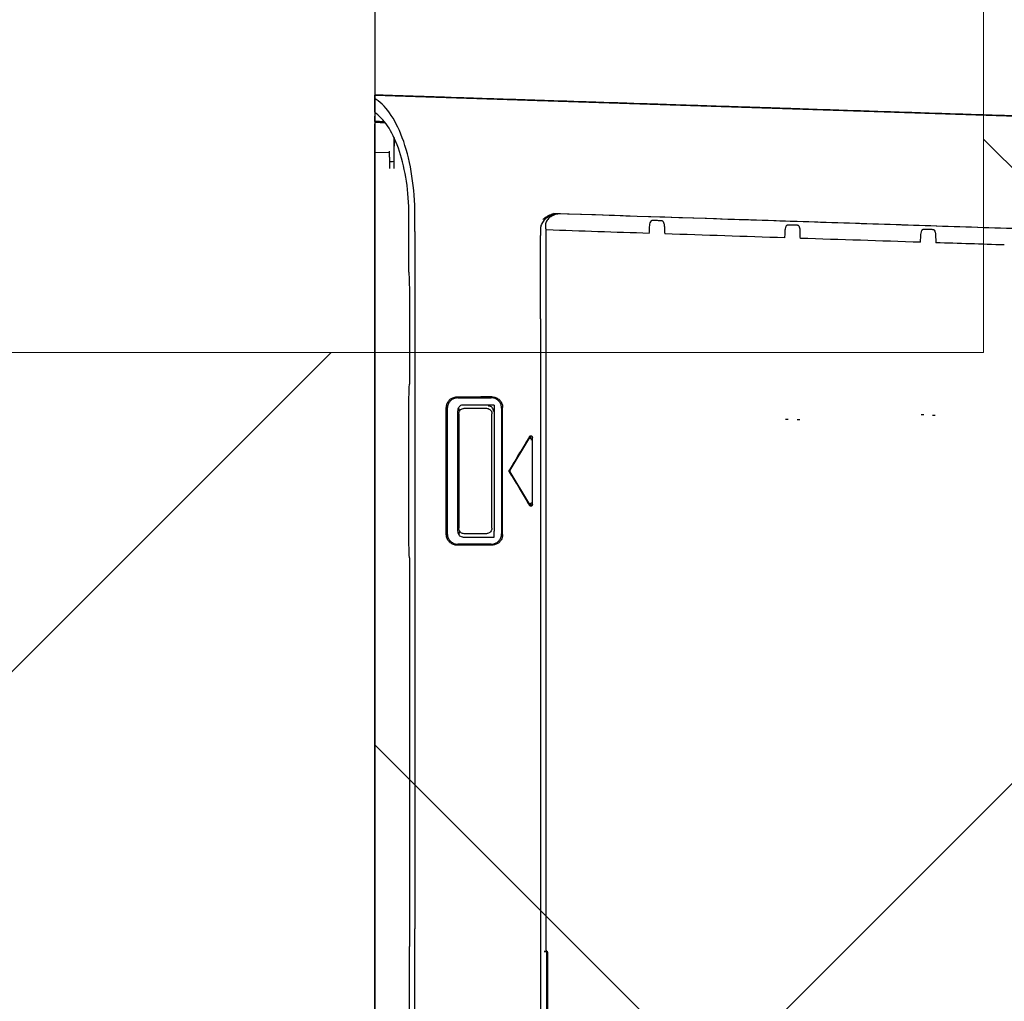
# Model space of a CAD drawing. Header units: millimetres. Extents: x 24385 to 79107, y -56478 to -23676.
# Tile 75 of 256: x 28668 to 28686, y -35212 to -35194. Entities that reach past the tile are written whole.
import ezdxf

# ---------------------------------------------------------------- set-up
doc = ezdxf.new("R2010")
doc.units = ezdxf.units.MM
doc.header["$LTSCALE"] = 2
doc.linetypes.add('DASHED', pattern=[19.05, 12.7, -6.35])
for name, color, linetype, lineweight in [('0_OPIS', 7, 'Continuous', 13), ('3DPLAN_A_TABELKA POMIESZCZEŃ', 7, 'Continuous', 0), ('A_KRESKOWANIE', 9, 'Continuous', 0)]:
    doc.layers.add(name, color=color, linetype=linetype, lineweight=lineweight)
for name, color, linetype in [('3DPLAN_A_KRESKOWANIE 1', 253, 'Continuous'), ('3DPLAN_A_OPIS', 8, 'Continuous'), ('3DPLAN_A_POMIESZCZENIE NUMER', 100, 'Continuous'), ('3DPLAN_K_NOŚNA', 7, 'Continuous'), ('A_POMIESZCZENIE OPIS', 100, 'Continuous'), ('IS_freon_urządzenia', 3, 'DASHED'), ('IS_KLIM_urządzenia', 3, 'Continuous')]:
    doc.layers.add(name, color=color, linetype=linetype)
doc.styles.add('ARIAL', font='arial.ttf')

# ---------------------------------------------------------------- blocks, each defined once
blk = doc.blocks.new('G$C8A3076D4')
at = {"layer": 'IS_KLIM_urządzenia', "linetype": 'Continuous'}
for p, q in [((83.838, 25.983), (103.389, 25.983)), ((103.386, 25.691), (103.389, 25.983)), ((103.389, 25.983), (103.421, 25.983)), ((103.421, 25.983), (103.94, 25.983)), ((104.537, 25.983), (103.85, 5.032)), ((104.206, 25.983), (104.483, 25.983)), ((103.3, 25.691), (103.418, 25.691)), ((103.695, 25.605), (103.303, 25.605)), ((87.551, 25.294), (87.551, 25.294)), ((95.621, 24.495), (95.633, 24.483)), ((98.292, 24.538), (95.784, 24.538)), ((98.442, 24.483), (98.454, 24.495)), ((95.578, 23.661), (95.578, 24.329)), ((95.721, 24.221), (95.721, 23.604)), ((95.839, 24.292), (95.781, 24.31)), ((95.838, 24.328), (98.238, 24.328)), ((98.236, 24.292), (98.295, 24.31)), ((98.354, 23.602), (98.354, 24.221)), ((98.497, 24.328), (98.497, 23.663)), ((95.721, 23.604), (95.838, 23.604)), ((98.249, 23.602), (95.838, 23.604)), ((98.354, 23.602), (98.249, 23.602)), ((95.633, 23.508), (95.621, 23.496)), ((98.294, 23.454), (95.782, 23.454)), ((98.455, 23.496), (98.443, 23.508)), ((96.404, 22.914), (97.023, 23.286)), ((97.024, 23.285), (97.054, 23.285)), ((97.038, 23.293), (97.038, 23.306)), ((97.054, 23.285), (97.672, 22.914)), ((96.382, 22.876), (96.337, 22.864)), ((97.694, 22.877), (97.739, 22.864)), ((100.072, 22.682), (2.637, 22.68)), ((100.072, 22.682), (101.737, 22.682)), ((101.857, 22.682), (101.737, 22.682)), ((77.604, 22.554), (87.446, 22.554)), ((98.072, 17.795), (98.072, 17.739)), ((98.066, 17.562), (98.066, 17.51)), ((98.16, 15.034), (98.16, 15.09)), ((98.154, 14.86), (98.154, 14.809))]:
    blk.add_line(p, q, dxfattribs=at)
for points, knots in [([(102.138, 25.184), (102.677, 25.184), (103.198, 25.266), (104.02, 25.549), (104.309, 25.742), (104.449, 25.954)], [0, 0, 0, 0, 0.5, 0.5, 1, 1, 1, 1]), ([(102.142, 25.303), (102.606, 25.303), (103.053, 25.372), (103.774, 25.61), (104.032, 25.773), (104.168, 25.954)], [0, 0, 0, 0, 0.5, 0.5, 1, 1, 1, 1]), ([(104.01, 25.983), (104.01, 25.983), (104.013, 25.983), (104.021, 25.983), (104.028, 25.983), (104.043, 25.983), (104.053, 25.983), (104.074, 25.983), (104.085, 25.983), (104.104, 25.983), (104.111, 25.983), (104.118, 25.983)], [0, 0, 0, 0, 0.219023, 0.219023, 0.438058, 0.438058, 0.656944, 0.656944, 0.87576, 0.87576, 1, 1, 1, 1]), ([(104.168, 25.954), (104.179, 25.969), (104.19, 25.979), (104.202, 25.982), (104.204, 25.983), (104.206, 25.983)], [0, 0, 0, 0, 0.821812, 0.821812, 1, 1, 1, 1]), ([(104.483, 25.983), (104.475, 25.983), (104.466, 25.976), (104.454, 25.961), (104.452, 25.958), (104.449, 25.954)], [0, 0, 0, 0, 0.816733, 0.816733, 1, 1, 1, 1]), ([(104.534, 25.906), (104.535, 25.925), (104.535, 25.941), (104.536, 25.966), (104.537, 25.974), (104.537, 25.981), (104.537, 25.983), (104.537, 25.983)], [0, 0, 0, 0, 0.392229, 0.392229, 0.784249, 0.784249, 1, 1, 1, 1]), ([(104.499, 24.839), (104.5, 24.875), (104.502, 24.911), (104.508, 25.09), (104.512, 25.234), (104.521, 25.488), (104.524, 25.6), (104.529, 25.747), (104.53, 25.783), (104.532, 25.848), (104.533, 25.877), (104.534, 25.906)], [0, 0, 0, 0, 0.100899, 0.100899, 0.504493, 0.504493, 0.816985, 0.816985, 0.917884, 0.917884, 1, 1, 1, 1]), ([(104.526, 25.649), (104.526, 25.659), (104.527, 25.669), (104.527, 25.687), (104.527, 25.696), (104.528, 25.712), (104.528, 25.719), (104.528, 25.73), (104.529, 25.734), (104.529, 25.738), (104.529, 25.739), (104.529, 25.739)], [0, 0, 0, 0, 0.210961, 0.210961, 0.422293, 0.422293, 0.628454, 0.628454, 0.831061, 0.831061, 1, 1, 1, 1]), ([(104.526, 25.65), (104.526, 25.659), (104.527, 25.669), (104.527, 25.688), (104.527, 25.697), (104.528, 25.712), (104.528, 25.719), (104.528, 25.73), (104.529, 25.734), (104.529, 25.738), (104.529, 25.739), (104.529, 25.739)], [0, 0, 0, 0, 0.211733, 0.211733, 0.423835, 0.423835, 0.630807, 0.630807, 0.834292, 0.834292, 1, 1, 1, 1]), ([(103.3, 25.691), (103.274, 25.691), (103.244, 25.692), (103.178, 25.692), (103.142, 25.693), (103.106, 25.693), (103.095, 25.693), (103.083, 25.693), (103.071, 25.693)], [0, 0, 0, 0, 0.430538, 0.430538, 0.861083, 0.861083, 0.861083, 1, 1, 1, 1]), ([(103.543, 25.6), (103.464, 25.601), (103.386, 25.602), (103.229, 25.605), (103.152, 25.606), (103.074, 25.607)], [0, 0, 0, 0, 0.50329, 0.50329, 1, 1, 1, 1]), ([(103.303, 25.605), (103.278, 25.605), (103.247, 25.605), (103.182, 25.606), (103.146, 25.606), (103.109, 25.607), (103.098, 25.607), (103.086, 25.607), (103.074, 25.607)], [0, 0, 0, 0, 0.430538, 0.430538, 0.861084, 0.861084, 0.861084, 1, 1, 1, 1]), ([(104.392, 21.575), (104.393, 21.597), (104.394, 21.619), (104.397, 21.726), (104.4, 21.812), (104.414, 22.243), (104.426, 22.588), (104.466, 23.838), (104.496, 24.744), (104.526, 25.65)], [0, 0, 0, 0, 0.015859, 0.015859, 0.079296, 0.079296, 0.333041, 0.333041, 1, 1, 1, 1]), ([(104.468, 23.885), (104.469, 23.906), (104.469, 23.928), (104.473, 24.036), (104.476, 24.122), (104.49, 24.552), (104.501, 24.897), (104.517, 25.377), (104.521, 25.513), (104.526, 25.649)], [0, 0, 0, 0, 0.036607, 0.036607, 0.183034, 0.183034, 0.768742, 0.768742, 1, 1, 1, 1]), ([(101.001, 25.303), (101.049, 25.303), (101.097, 25.303), (101.477, 25.303), (101.809, 25.303), (102.142, 25.303)], [0, 0, 0, 0, 0.125711, 0.125711, 1, 1, 1, 1]), ([(104.491, 24.587), (104.491, 24.587), (104.491, 24.592), (104.492, 24.612), (104.492, 24.627), (104.494, 24.664), (104.494, 24.687), (104.496, 24.738), (104.497, 24.766), (104.498, 24.809), (104.499, 24.824), (104.499, 24.839)], [0, 0, 0, 0, 0.224792, 0.224792, 0.449681, 0.449681, 0.671287, 0.671287, 0.890855, 0.890855, 1, 1, 1, 1]), ([(95.559, 24.344), (95.559, 24.368), (95.563, 24.392), (95.579, 24.437), (95.591, 24.459), (95.621, 24.496), (95.639, 24.512), (95.679, 24.537), (95.701, 24.546), (95.74, 24.555), (95.757, 24.557), (95.773, 24.557)], [0, 0, 0, 0, 0.214793, 0.214793, 0.429768, 0.429768, 0.642337, 0.642337, 0.854674, 0.854674, 1, 1, 1, 1]), ([(98.303, 24.557), (98.327, 24.557), (98.351, 24.553), (98.397, 24.537), (98.419, 24.525), (98.456, 24.495), (98.472, 24.476), (98.497, 24.436), (98.506, 24.414), (98.515, 24.375), (98.516, 24.36), (98.516, 24.344)], [0, 0, 0, 0, 0.21758, 0.21758, 0.435409, 0.435409, 0.649759, 0.649759, 0.861786, 0.861786, 1, 1, 1, 1]), ([(104.438, 22.983), (104.447, 23.234), (104.464, 23.769), (104.482, 24.303), (104.491, 24.587)], [0, 0, 0, 0, 0.469475, 1, 1, 1, 1]), ([(95.784, 24.538), (95.762, 24.537), (95.741, 24.533), (95.698, 24.518), (95.676, 24.506), (95.638, 24.476), (95.622, 24.457), (95.597, 24.417), (95.588, 24.395), (95.58, 24.358), (95.579, 24.344), (95.578, 24.329)], [0, 0, 0, 0, 0.200387, 0.200387, 0.426427, 0.426427, 0.648857, 0.648857, 0.868877, 0.868877, 1, 1, 1, 1]), ([(98.497, 24.329), (98.497, 24.351), (98.493, 24.375), (98.477, 24.419), (98.465, 24.44), (98.436, 24.477), (98.417, 24.493), (98.377, 24.518), (98.355, 24.527), (98.319, 24.536), (98.305, 24.537), (98.292, 24.538)], [0, 0, 0, 0, 0.213005, 0.213005, 0.435813, 0.435813, 0.655762, 0.655762, 0.875481, 0.875481, 1, 1, 1, 1]), ([(95.559, 23.87), (95.559, 24.016), (95.559, 24.161), (95.559, 24.319), (95.559, 24.332), (95.559, 24.344)], [0, 0, 0, 0, 0.920239, 0.920239, 1, 1, 1, 1]), ([(95.837, 24.327), (95.822, 24.328), (95.807, 24.326), (95.781, 24.317), (95.77, 24.311), (95.751, 24.296), (95.743, 24.287), (95.73, 24.266), (95.726, 24.255), (95.722, 24.236), (95.721, 24.228), (95.721, 24.221)], [0, 0, 0, 0, 0.25296, 0.25296, 0.462503, 0.462503, 0.66918, 0.66918, 0.872793, 0.872793, 1, 1, 1, 1]), ([(95.788, 24.201), (95.788, 24.213), (95.79, 24.225), (95.798, 24.247), (95.803, 24.258), (95.818, 24.277), (95.827, 24.285), (95.848, 24.297), (95.859, 24.302), (95.879, 24.307), (95.887, 24.308), (95.896, 24.308)], [0, 0, 0, 0, 0.212569, 0.212569, 0.425194, 0.425194, 0.637197, 0.637197, 0.850795, 0.850795, 1, 1, 1, 1]), ([(95.788, 23.757), (95.788, 23.775), (95.788, 23.793), (95.788, 23.865), (95.788, 23.919), (95.788, 24.028), (95.788, 24.082), (95.788, 24.158), (95.788, 24.18), (95.788, 24.201)], [0, 0, 0, 0, 0.121775, 0.121775, 0.488358, 0.488358, 0.854941, 0.854941, 1, 1, 1, 1]), ([(98.18, 24.308), (97.577, 24.308), (96.975, 24.308), (96.214, 24.308), (96.055, 24.308), (95.896, 24.308)], [0, 0, 0, 0, 0.791153, 0.791153, 1, 1, 1, 1]), ([(98.18, 24.308), (98.192, 24.308), (98.205, 24.306), (98.228, 24.298), (98.239, 24.292), (98.258, 24.276), (98.266, 24.267), (98.278, 24.247), (98.283, 24.235), (98.287, 24.216), (98.288, 24.209), (98.288, 24.201)], [0, 0, 0, 0, 0.218879, 0.218879, 0.437963, 0.437963, 0.654051, 0.654051, 0.866935, 0.866935, 1, 1, 1, 1]), ([(98.354, 24.222), (98.354, 24.233), (98.352, 24.245), (98.345, 24.267), (98.339, 24.278), (98.324, 24.297), (98.315, 24.305), (98.295, 24.317), (98.283, 24.322), (98.261, 24.327), (98.25, 24.328), (98.24, 24.327)], [0, 0, 0, 0, 0.202261, 0.202261, 0.407554, 0.407554, 0.612246, 0.612246, 0.818478, 0.818478, 1, 1, 1, 1]), ([(98.288, 24.201), (98.288, 24.147), (98.288, 24.092), (98.288, 23.984), (98.288, 23.929), (98.288, 23.835), (98.288, 23.795), (98.288, 23.755)], [0, 0, 0, 0, 0.365581, 0.365581, 0.731161, 0.731161, 1, 1, 1, 1]), ([(98.516, 24.344), (98.516, 24.27), (98.516, 24.195), (98.516, 24.037), (98.516, 23.954), (98.516, 23.87)], [0, 0, 0, 0, 0.472162, 0.472162, 1, 1, 1, 1]), ([(95.895, 23.65), (95.883, 23.65), (95.871, 23.652), (95.848, 23.66), (95.837, 23.666), (95.818, 23.681), (95.81, 23.691), (95.797, 23.711), (95.793, 23.723), (95.788, 23.741), (95.788, 23.749), (95.788, 23.757)], [0, 0, 0, 0, 0.218873, 0.218873, 0.437954, 0.437954, 0.653982, 0.653982, 0.866856, 0.866856, 1, 1, 1, 1]), ([(104.429, 22.707), (104.429, 22.707), (104.433, 22.829), (104.448, 23.261), (104.458, 23.566), (104.468, 23.885)], [0, 0, 0, 0, 0.5, 0.5, 1, 1, 1, 1]), ([(95.77, 23.435), (95.747, 23.435), (95.723, 23.439), (95.678, 23.454), (95.656, 23.466), (95.619, 23.496), (95.604, 23.514), (95.579, 23.553), (95.57, 23.576), (95.561, 23.614), (95.559, 23.631), (95.559, 23.647)], [0, 0, 0, 0, 0.215021, 0.215021, 0.430311, 0.430311, 0.642044, 0.642044, 0.853214, 0.853214, 1, 1, 1, 1]), ([(95.578, 23.661), (95.579, 23.639), (95.583, 23.616), (95.598, 23.572), (95.61, 23.55), (95.641, 23.513), (95.659, 23.497), (95.699, 23.472), (95.721, 23.464), (95.756, 23.456), (95.769, 23.454), (95.782, 23.454)], [0, 0, 0, 0, 0.212573, 0.212573, 0.440484, 0.440484, 0.662544, 0.662544, 0.881424, 0.881424, 1, 1, 1, 1]), ([(95.895, 23.65), (96.28, 23.65), (96.665, 23.65), (97.427, 23.649), (97.803, 23.649), (98.18, 23.649)], [0, 0, 0, 0, 0.5056, 0.5056, 1, 1, 1, 1]), ([(98.288, 23.755), (98.288, 23.743), (98.286, 23.731), (98.278, 23.709), (98.272, 23.698), (98.257, 23.68), (98.248, 23.672), (98.228, 23.659), (98.217, 23.654), (98.197, 23.65), (98.188, 23.649), (98.18, 23.649)], [0, 0, 0, 0, 0.212634, 0.212634, 0.425334, 0.425334, 0.637265, 0.637265, 0.850652, 0.850652, 1, 1, 1, 1]), ([(98.227, 23.616), (98.231, 23.616), (98.235, 23.616), (98.251, 23.617), (98.263, 23.621), (98.284, 23.631), (98.295, 23.638), (98.312, 23.654), (98.319, 23.664), (98.33, 23.685), (98.333, 23.697), (98.335, 23.713), (98.335, 23.718), (98.335, 23.722)], [0, 0, 0, 0, 0.068006, 0.068006, 0.282521, 0.282521, 0.494688, 0.494688, 0.707047, 0.707047, 0.921261, 0.921261, 1, 1, 1, 1]), ([(98.294, 23.454), (98.315, 23.455), (98.336, 23.459), (98.379, 23.473), (98.4, 23.485), (98.437, 23.515), (98.453, 23.533), (98.478, 23.573), (98.487, 23.595), (98.495, 23.633), (98.497, 23.648), (98.497, 23.663)], [0, 0, 0, 0, 0.199354, 0.199354, 0.422544, 0.422544, 0.641498, 0.641498, 0.859891, 0.859891, 1, 1, 1, 1]), ([(98.516, 23.647), (98.516, 23.623), (98.512, 23.598), (98.496, 23.553), (98.484, 23.531), (98.454, 23.494), (98.436, 23.478), (98.396, 23.453), (98.374, 23.444), (98.336, 23.436), (98.32, 23.435), (98.305, 23.435)], [0, 0, 0, 0, 0.218422, 0.218422, 0.437198, 0.437198, 0.65107, 0.65107, 0.861859, 0.861859, 1, 1, 1, 1]), ([(95.77, 23.435), (95.788, 23.435), (95.805, 23.435), (96.173, 23.435), (96.524, 23.435), (97.051, 23.435), (97.226, 23.435), (97.703, 23.435), (98.004, 23.435), (98.305, 23.435)], [0, 0, 0, 0, 0.02048, 0.02048, 0.43588, 0.43588, 0.643581, 0.643581, 1, 1, 1, 1]), ([(97.021, 23.301), (96.936, 23.25), (96.851, 23.199), (96.676, 23.093), (96.586, 23.039), (96.449, 22.957), (96.402, 22.929), (96.355, 22.901)], [0, 0, 0, 0, 0.382836, 0.382836, 0.789091, 0.789091, 1, 1, 1, 1]), ([(97.021, 23.301), (97.024, 23.303), (97.028, 23.304), (97.035, 23.306), (97.039, 23.306), (97.046, 23.305), (97.049, 23.304), (97.053, 23.302), (97.054, 23.301), (97.054, 23.301)], [0, 0, 0, 0, 0.312096, 0.312096, 0.624293, 0.624293, 0.935211, 0.935211, 1, 1, 1, 1]), ([(97.721, 22.901), (97.67, 22.932), (97.619, 22.962), (97.477, 23.047), (97.387, 23.102), (97.216, 23.204), (97.135, 23.253), (97.054, 23.301)], [0, 0, 0, 0, 0.230759, 0.230759, 0.637021, 0.637021, 1, 1, 1, 1]), ([(96.37, 22.841), (96.366, 22.841), (96.361, 22.842), (96.353, 22.844), (96.35, 22.846), (96.344, 22.851), (96.341, 22.854), (96.338, 22.86), (96.337, 22.863), (96.336, 22.869), (96.336, 22.872), (96.337, 22.878), (96.338, 22.881), (96.341, 22.887), (96.343, 22.89), (96.348, 22.896), (96.351, 22.898), (96.355, 22.901)], [0, 0, 0, 0, 0.154291, 0.154291, 0.283918, 0.283918, 0.414787, 0.414787, 0.527246, 0.527246, 0.63128, 0.63128, 0.740016, 0.740016, 0.863016, 0.863016, 1, 1, 1, 1]), ([(96.404, 22.914), (96.4, 22.911), (96.397, 22.908), (96.392, 22.901), (96.39, 22.897), (96.388, 22.89), (96.387, 22.886), (96.388, 22.879), (96.389, 22.876), (96.392, 22.87), (96.393, 22.868), (96.398, 22.863), (96.4, 22.861), (96.405, 22.859), (96.408, 22.858), (96.411, 22.857)], [0, 0, 0, 0, 0.196698, 0.196698, 0.349939, 0.349939, 0.504631, 0.504631, 0.638183, 0.638183, 0.761245, 0.761245, 0.889276, 0.889276, 1, 1, 1, 1]), ([(97.656, 22.856), (97.66, 22.856), (97.664, 22.857), (97.671, 22.859), (97.675, 22.861), (97.681, 22.866), (97.683, 22.868), (97.687, 22.875), (97.688, 22.878), (97.689, 22.884), (97.689, 22.887), (97.688, 22.893), (97.687, 22.896), (97.684, 22.902), (97.681, 22.905), (97.677, 22.91), (97.674, 22.912), (97.672, 22.914)], [0, 0, 0, 0, 0.138876, 0.138876, 0.276148, 0.276148, 0.414741, 0.414741, 0.533716, 0.533716, 0.643356, 0.643356, 0.757483, 0.757483, 0.886173, 0.886173, 1, 1, 1, 1]), ([(97.721, 22.901), (97.726, 22.898), (97.73, 22.894), (97.736, 22.887), (97.738, 22.883), (97.74, 22.876), (97.74, 22.872), (97.74, 22.865), (97.739, 22.862), (97.736, 22.856), (97.734, 22.853), (97.73, 22.849), (97.727, 22.847), (97.721, 22.844), (97.718, 22.843), (97.712, 22.842), (97.709, 22.841), (97.706, 22.841)], [0, 0, 0, 0, 0.191145, 0.191145, 0.322347, 0.322347, 0.454835, 0.454835, 0.568645, 0.568645, 0.672753, 0.672753, 0.78059, 0.78059, 0.901973, 0.901973, 1, 1, 1, 1]), ([(87.455, 22.609), (87.453, 22.586), (87.45, 22.569), (87.445, 22.55), (87.444, 22.546), (87.442, 22.543)], [0, 0, 0, 0, 0.628776, 0.628776, 1, 1, 1, 1]), ([(87.447, 22.53), (87.448, 22.543), (87.45, 22.556), (87.453, 22.583), (87.454, 22.596), (87.455, 22.609)], [0, 0, 0, 0, 0.501055, 0.501055, 1, 1, 1, 1]), ([(102.13, 22.441), (102.124, 22.453), (102.118, 22.465), (102.096, 22.499), (102.077, 22.519), (102.035, 22.552), (102.011, 22.565), (101.963, 22.579), (101.938, 22.582), (101.892, 22.581), (101.869, 22.577), (101.848, 22.571)], [0, 0, 0, 0, 0.113906, 0.113906, 0.347081, 0.347081, 0.58142, 0.58142, 0.799508, 0.799508, 1, 1, 1, 1]), ([(102.162, 22.357), (102.159, 22.381), (102.154, 22.404), (102.134, 22.471), (102.115, 22.514), (102.068, 22.581), (102.043, 22.608), (101.99, 22.647), (101.962, 22.661), (101.91, 22.678), (101.884, 22.682), (101.859, 22.682)], [0, 0, 0, 0, 0.147495, 0.147495, 0.433297, 0.433297, 0.656376, 0.656376, 0.843345, 0.843345, 1, 1, 1, 1]), ([(102.054, 22.633), (102.055, 22.632), (102.056, 22.631), (102.058, 22.629), (102.058, 22.629), (102.062, 22.625), (102.065, 22.621), (102.073, 22.612), (102.078, 22.606), (102.089, 22.592), (102.095, 22.585), (102.106, 22.568), (102.112, 22.558), (102.123, 22.539), (102.128, 22.529), (102.15, 22.487), (102.162, 22.452), (102.172, 22.418)], [0, 0, 0, 0, 0.016367, 0.016367, 0.024318, 0.024318, 0.082428, 0.082428, 0.175157, 0.175157, 0.292034, 0.292034, 0.423334, 0.423334, 0.56135, 0.56135, 1, 1, 1, 1]), ([(87.442, 22.543), (87.149, 22.543), (86.856, 22.543), (86.27, 22.543), (85.977, 22.543), (85.684, 22.543)], [0, 0, 0, 0, 0.5, 0.5, 1, 1, 1, 1]), ([(87.447, 22.53), (87.447, 22.536), (87.449, 22.541), (87.456, 22.551), (87.46, 22.555), (87.468, 22.561), (87.473, 22.564), (87.482, 22.567), (87.487, 22.568), (87.495, 22.569), (87.498, 22.57), (87.501, 22.57)], [0, 0, 0, 0, 0.299831, 0.299831, 0.548957, 0.548957, 0.744068, 0.744068, 0.908179, 0.908179, 1, 1, 1, 1]), ([(101.845, 22.57), (101.394, 22.57), (100.943, 22.57), (100.352, 22.57), (100.212, 22.57), (100.072, 22.57)], [0, 0, 0, 0, 0.76313, 0.76313, 1, 1, 1, 1]), ([(101.594, 4.684), (101.69, 7.634), (101.786, 10.588), (101.978, 16.501), (102.075, 19.459), (102.172, 22.418)], [0, 0, 0, 0, 0.5, 0.5, 1, 1, 1, 1]), ([(101.661, 6.769), (101.67, 7.046), (101.679, 7.323), (101.708, 8.217), (101.728, 8.834), (101.768, 10.069), (101.788, 10.686), (101.828, 11.922), (101.848, 12.54), (101.889, 13.775), (101.909, 14.393), (101.949, 15.629), (101.969, 16.247), (102.01, 17.483), (102.03, 18.102), (102.089, 19.924), (102.129, 21.129), (102.168, 22.334)], [0, 0, 0, 0, 0.053446, 0.053446, 0.172527, 0.172527, 0.291607, 0.291607, 0.410687, 0.410687, 0.529767, 0.529767, 0.648846, 0.648846, 0.767925, 0.767925, 1, 1, 1, 1]), ([(104.34, 19.984), (104.34, 19.984), (104.346, 20.149), (104.365, 20.733), (104.378, 21.146), (104.392, 21.575)], [0, 0, 0, 0, 0.5, 0.5, 1, 1, 1, 1]), ([(101.778, 20.51), (101.813, 20.508), (101.849, 20.506), (101.893, 20.504), (101.902, 20.504), (101.91, 20.503)], [0, 0, 0, 0, 0.810074, 0.810074, 1, 1, 1, 1]), ([(101.91, 20.503), (101.944, 20.502), (101.979, 20.497), (102.015, 20.48), (102.019, 20.477), (102.027, 20.472), (102.031, 20.468), (102.036, 20.462), (102.038, 20.46), (102.04, 20.455), (102.041, 20.452), (102.041, 20.449), (102.041, 20.449), (102.041, 20.448)], [0, 0, 0, 0, 0.695969, 0.695969, 0.791899, 0.791899, 0.888764, 0.888764, 0.938947, 0.938947, 0.990051, 0.990051, 1, 1, 1, 1]), ([(102.041, 20.448), (102.041, 20.441), (102.04, 20.434), (102.039, 20.403), (102.039, 20.379), (102.037, 20.324), (102.036, 20.293), (102.035, 20.262)], [0, 0, 0, 0, 0.112126, 0.112126, 0.49686, 0.49686, 1, 1, 1, 1]), ([(102.035, 20.262), (102.035, 20.259), (102.034, 20.257), (102.032, 20.252), (102.03, 20.249), (102.025, 20.243), (102.021, 20.239), (102.004, 20.228), (101.99, 20.223), (101.954, 20.214), (101.932, 20.211), (101.91, 20.21)], [0, 0, 0, 0, 0.048, 0.048, 0.109286, 0.109286, 0.217724, 0.217724, 0.531138, 0.531138, 1, 1, 1, 1]), ([(101.91, 20.21), (101.907, 20.21), (101.904, 20.21), (101.857, 20.207), (101.812, 20.205), (101.768, 20.203)], [0, 0, 0, 0, 0.063017, 0.063017, 1, 1, 1, 1]), ([(104.264, 17.648), (104.267, 17.747), (104.271, 17.877), (104.278, 18.073), (104.281, 18.173), (104.284, 18.268), (104.288, 18.379), (104.293, 18.543), (104.299, 18.741), (104.304, 18.887), (104.308, 18.992), (104.309, 19.041), (104.31, 19.075), (104.314, 19.18), (104.319, 19.34), (104.324, 19.486), (104.326, 19.548), (104.327, 19.573), (104.328, 19.626), (104.333, 19.77), (104.337, 19.891), (104.34, 19.984)], [0, 0, 0, 0, 0.127637, 0.167413, 0.2523, 0.255305, 0.289836, 0.395298, 0.466126, 0.543505, 0.58331, 0.600483, 0.606077, 0.626703, 0.735287, 0.811876, 0.813489, 0.815279, 0.844498, 0.881081, 1, 1, 1, 1]), ([(101.689, 17.806), (101.725, 17.805), (101.761, 17.803), (101.804, 17.801), (101.812, 17.801), (101.82, 17.8)], [0, 0, 0, 0, 0.821008, 0.821008, 1, 1, 1, 1]), ([(101.82, 17.8), (101.854, 17.799), (101.889, 17.794), (101.925, 17.776), (101.929, 17.774), (101.938, 17.768), (101.942, 17.765), (101.946, 17.759), (101.948, 17.757), (101.95, 17.752), (101.951, 17.749), (101.951, 17.746), (101.951, 17.745), (101.951, 17.745)], [0, 0, 0, 0, 0.693744, 0.693744, 0.790251, 0.790251, 0.887686, 0.887686, 0.938017, 0.938017, 0.989277, 0.989277, 1, 1, 1, 1]), ([(101.951, 17.745), (101.951, 17.737), (101.951, 17.729), (101.95, 17.697), (101.949, 17.673), (101.947, 17.624), (101.946, 17.6), (101.945, 17.569), (101.945, 17.563), (101.945, 17.556)], [0, 0, 0, 0, 0.124576, 0.124576, 0.509593, 0.509593, 0.89461, 0.89461, 1, 1, 1, 1]), ([(101.677, 17.498), (101.722, 17.5), (101.766, 17.502), (101.814, 17.504), (101.818, 17.504), (101.821, 17.505)], [0, 0, 0, 0, 0.924529, 0.924529, 1, 1, 1, 1]), ([(101.945, 17.556), (101.945, 17.554), (101.944, 17.551), (101.942, 17.546), (101.941, 17.544), (101.935, 17.537), (101.931, 17.534), (101.915, 17.523), (101.9, 17.518), (101.865, 17.508), (101.843, 17.506), (101.821, 17.505)], [0, 0, 0, 0, 0.048201, 0.048201, 0.109722, 0.109722, 0.218519, 0.218519, 0.532765, 0.532765, 1, 1, 1, 1]), ([(103.854, 5.158), (103.855, 5.181), (103.857, 5.253), (103.86, 5.345), (103.863, 5.429), (103.865, 5.505), (103.867, 5.539), (103.867, 5.544), (103.867, 5.538), (103.866, 5.532), (103.866, 5.527), (103.866, 5.524), (103.866, 5.523), (103.866, 5.534), (103.868, 5.573), (103.87, 5.64), (103.873, 5.722), (103.877, 5.846), (103.882, 6.017), (103.89, 6.241), (103.899, 6.516), (103.911, 6.879), (103.926, 7.351), (103.937, 7.691), (103.947, 7.988), (103.957, 8.301), (103.971, 8.719), (103.988, 9.249), (104.006, 9.803), (104.025, 10.379), (104.051, 11.172), (104.085, 12.208), (104.121, 13.288), (104.15, 14.173), (104.179, 15.072), (104.216, 16.211), (104.247, 17.15), (104.263, 17.63), (104.264, 17.647)], [0, 0, 0, 0, 0.018641, 0.057142, 0.095632, 0.134118, 0.211088, 0.249572, 0.288055, 0.307297, 0.326539, 0.345781, 0.365023, 0.403505, 0.441988, 0.472783, 0.495894, 0.51901, 0.557556, 0.576874, 0.59623, 0.635089, 0.654663, 0.674348, 0.684232, 0.694144, 0.714051, 0.734046, 0.754104, 0.774227, 0.79441, 0.834919, 0.87562, 0.896032, 0.916468, 0.957411, 0.998425, 1, 1, 1, 1]), ([(101.601, 15.102), (101.637, 15.1), (101.673, 15.099), (101.716, 15.097), (101.724, 15.096), (101.732, 15.096)], [0, 0, 0, 0, 0.820482, 0.820482, 1, 1, 1, 1]), ([(101.732, 15.096), (101.766, 15.094), (101.801, 15.089), (101.837, 15.072), (101.841, 15.07), (101.85, 15.064), (101.854, 15.061), (101.859, 15.055), (101.86, 15.052), (101.863, 15.047), (101.864, 15.045), (101.864, 15.041), (101.864, 15.041), (101.864, 15.04)], [0, 0, 0, 0, 0.690103, 0.690103, 0.787572, 0.787572, 0.885962, 0.885962, 0.936534, 0.936534, 0.988048, 0.988048, 1, 1, 1, 1]), ([(101.864, 15.04), (101.864, 15.033), (101.863, 15.025), (101.862, 14.994), (101.862, 14.97), (101.86, 14.923), (101.859, 14.899), (101.858, 14.868), (101.858, 14.861), (101.858, 14.854)], [0, 0, 0, 0, 0.118567, 0.118567, 0.502958, 0.502958, 0.88735, 0.88735, 1, 1, 1, 1]), ([(101.735, 14.803), (101.732, 14.803), (101.73, 14.803), (101.682, 14.801), (101.636, 14.798), (101.59, 14.796)], [0, 0, 0, 0, 0.054124, 0.054124, 1, 1, 1, 1]), ([(101.858, 14.854), (101.858, 14.852), (101.857, 14.849), (101.855, 14.844), (101.854, 14.842), (101.848, 14.835), (101.844, 14.832), (101.828, 14.821), (101.813, 14.816), (101.778, 14.807), (101.757, 14.804), (101.735, 14.803)], [0, 0, 0, 0, 0.048481, 0.048481, 0.11032, 0.11032, 0.219579, 0.219579, 0.534783, 0.534783, 1, 1, 1, 1])]:
    blk.add_open_spline(points, degree=3, knots=knots, dxfattribs=at)
for points, degree in [([(103.94, 25.983), (103.949, 25.983), (103.957, 25.983), (103.964, 25.983)], 3), ([(103.98, 25.77), (103.984, 25.841), (103.987, 25.912), (103.991, 25.983)], 3), ([(104.004, 25.793), (104.006, 25.856), (104.008, 25.92), (104.01, 25.983)], 3), ([(104.206, 25.983), (104.177, 25.983), (104.147, 25.983), (104.118, 25.983)], 3), ([(104.483, 25.983), (104.519, 25.983), (104.537, 25.983), (104.537, 25.983)], 3), ([(103.208, 25.606), (103.207, 25.634), (103.206, 25.663), (103.205, 25.692)], 3), ([(103.681, 25.598), (103.635, 25.599), (103.589, 25.599), (103.543, 25.6)], 3), ([(5.501, 25.184), (87.905, 25.184)], 1), ([(72.643, 25.294), (77.612, 25.294), (82.581, 25.294), (87.551, 25.294)], 3), ([(95.303, 25.294), (92.719, 25.294), (90.135, 25.294), (87.551, 25.294)], 3), ([(101.817, 25.184), (87.905, 25.184)], 1), ([(95.303, 25.294), (95.391, 25.297), (95.48, 25.3), (95.568, 25.303)], 3), ([(95.568, 25.303), (96.548, 25.303), (97.528, 25.303), (98.507, 25.303)], 3), ([(98.507, 25.303), (98.596, 25.3), (98.684, 25.297), (98.773, 25.294)], 3), ([(100.692, 25.294), (100.052, 25.294), (99.412, 25.294), (98.773, 25.294)], 3), ([(100.735, 25.295), (100.721, 25.294), (100.706, 25.294), (100.692, 25.294)], 3), ([(100.957, 25.303), (100.883, 25.3), (100.809, 25.297), (100.735, 25.295)], 3), ([(101.001, 25.303), (100.987, 25.303), (100.972, 25.303), (100.957, 25.303)], 3), ([(101.817, 25.184), (101.924, 25.184), (102.031, 25.184), (102.138, 25.184)], 3), ([(95.773, 24.557), (96.616, 24.557), (97.459, 24.557), (98.303, 24.557)], 3), ([(95.559, 23.647), (95.559, 23.721), (95.559, 23.796), (95.559, 23.87)], 3), ([(98.516, 23.647), (98.516, 23.721), (98.516, 23.796), (98.516, 23.87)], 3), ([(104.436, 22.911), (104.436, 22.911), (104.437, 22.935), (104.438, 22.983)], 3), ([(96.37, 22.841), (96.815, 22.841), (97.261, 22.841), (97.706, 22.841)], 3), ([(104.354, 20.404), (104.38, 21.184), (104.405, 21.966), (104.431, 22.748)], 3), ([(104.431, 22.748), (104.43, 22.72), (104.429, 22.707), (104.429, 22.707)], 3), ([(87.442, 22.543), (87.442, 22.543), (87.442, 22.543), (87.442, 22.543)], 3), ([(100.072, 22.57), (95.882, 22.57), (91.691, 22.57), (87.501, 22.57)], 3), ([(101.777, 20.51), (101.8, 21.192), (101.822, 21.874), (101.845, 22.557)], 3), ([(101.845, 22.557), (101.845, 22.561), (101.845, 22.565), (101.845, 22.57)], 3), ([(102.168, 22.334), (102.159, 22.371), (102.146, 22.407), (102.13, 22.441)], 3), ([(102.172, 22.418), (102.171, 22.389), (102.169, 22.362), (102.168, 22.334)], 3), ([(104.347, 20.182), (104.347, 20.182), (104.349, 20.258), (104.354, 20.404)], 3), ([(101.687, 17.807), (101.714, 18.605), (101.74, 19.404), (101.767, 20.203)], 3), ([(104.34, 19.984), (104.34, 19.984), (104.34, 19.984), (104.34, 19.984)], 3), ([(101.6, 15.102), (101.626, 15.9), (101.652, 16.699), (101.677, 17.498)], 3), ([(101.547, 13.431), (101.561, 13.886), (101.576, 14.341), (101.59, 14.796)], 3)]:
    blk.add_open_spline(points, degree=degree, dxfattribs=at)
blk = doc.blocks.new('tabelka dla tp')
at = {"layer": '3DPLAN_A_TABELKA POMIESZCZEŃ'}
blk.add_lwpolyline([(0, 54), (243.129, 54), (243.129, 0), (0, 0)], close=True, dxfattribs=at)
at = {"layer": '3DPLAN_A_POMIESZCZENIE NUMER', "color": 7, "style": 'ARIAL'}
blk.add_attdef('NUMER', (2.229, 35.386), '', height=12, dxfattribs=at)
at = {"layer": 'A_POMIESZCZENIE OPIS', "color": 7, "style": 'ARIAL'}
for tag, p in [('NAZWA', (51.727, 35.386)), ('POWIERZCHNIA', (51.065, 7.238))]:
    blk.add_attdef(tag, p, '', height=12, dxfattribs=at)
blk = doc.blocks.new('II pietrooo')
at = {"layer": '3DPLAN_A_KRESKOWANIE 1'}
h = blk.add_hatch(dxfattribs=at)
h.set_pattern_fill('ANSI31', color=256, scale=7.5, style=0)
h.set_pattern_definition([(45, (25713.503, -37486.946), (-16.83798, 16.83798), [])])
h.paths.add_polyline_path([(28996.124, -35640.037), (29220.124, -35640.037), (29220.124, -35744.037), (29268.124, -35744.037), (29268.124, -35638.037), (29280.124, -35638.037), (29280.124, -35618.037), (28996.124, -35618.037)])
h.paths.add_polyline_path([(28878.124, -35618.037), (28627.124, -35618.037), (28627.124, -35638.715), (28681.519, -35638.715), (28681.519, -35640.037), (28878.124, -35640.037)])
h.paths.add_polyline_path([(28627.124, -35774.701), (28669.124, -35774.701), (28669.124, -35692.715), (28627.124, -35692.715)])
h.paths.add_polyline_path([(28558.698, -36657.037), (28739.124, -36657.037), (28739.124, -36571.037), (28671.124, -36571.037), (28671.124, -36518.037), (28657.124, -36518.037), (28657.124, -36236.037), (28700.124, -36236.037), (28700.124, -36016.037), (28669.124, -36016.037), (28669.124, -35828.701), (28627.124, -35828.701), (28627.124, -35865.037), (28626.124, -35886.037), (28626.124, -36572.037), (28558.698, -36572.037)])
h.paths.add_polyline_path([(29268.124, -35964.037), (29268.124, -35847.037), (29220.124, -35847.037), (29220.124, -35964.037)])
h.paths.add_polyline_path([(29503.486, -35638.037), (29503.486, -35618.037), (29460.124, -35618.037), (29460.124, -35600.037), (29450.124, -35600.037), (29450.124, -35618.037), (29383.124, -35618.037), (29383.124, -35638.037)])
h.paths.add_polyline_path([(28853.124, -36657.037), (29038.124, -36657.037), (29038.124, -36571.037), (28853.124, -36571.037)])
h.paths.add_polyline_path([(29151.124, -36657.037), (29338.124, -36657.037), (29338.124, -36571.037), (29270.124, -36571.037), (29270.124, -36518.037), (29220.124, -36518.037), (29220.124, -36571.037), (29151.124, -36571.037)])
h.paths.add_polyline_path([(29634.124, -36571.037), (29451.124, -36571.037), (29451.124, -36657.037), (29634.124, -36657.037)])
h.paths.add_polyline_path([(29935.124, -36571.037), (29869.124, -36571.037), (29869.124, -36518.037), (29822.124, -36518.037), (29822.124, -36571.037), (29747.124, -36571.037), (29747.124, -36657.037), (29935.124, -36657.037)])
h.paths.add_polyline_path([(30049.124, -36657.037), (30229.124, -36657.037), (30229.124, -36572.037), (30152.124, -36572.037), (30152.124, -35868.037), (30205.124, -35868.037), (30205.124, -35846.037), (30137.124, -35846.037), (30137.124, -36571.037), (30049.124, -36571.037)])
h.paths.add_polyline_path([(30416.124, -35967.037), (30444.124, -35967.037), (30444.124, -36519.037), (30416.124, -36519.037), (30416.124, -36572.037), (30344.124, -36572.037), (30344.124, -36657.037), (30525.124, -36657.037), (30525.124, -36569.037), (30491.124, -36569.037), (30491.124, -35961.037), (30561.124, -35961.037), (30561.124, -35942.037), (30464.124, -35942.037), (30464.124, -35846.037), (30308.124, -35846.037), (30308.124, -35868.037), (30416.124, -35868.037)])
h.paths.add_polyline_path([(30640.124, -36657.037), (30826.124, -36657.037), (30826.124, -36569.037), (30640.124, -36569.037)])
h.paths.add_polyline_path([(31069.124, -36128.037), (31069.124, -36517.037), (31041.124, -36517.037), (31041.124, -36569.037), (30941.124, -36569.037), (30941.124, -36657.037), (31677.485, -36657.037), (31677.485, -36350.037), (31638.124, -36350.037), (31638.124, -36497.037), (31585.124, -36497.037), (31585.124, -36562.037), (31092.124, -36562.037), (31092.124, -36128.037)])
h.paths.add_polyline_path([(31069.124, -35961.037), (30716.124, -35961.037), (30716.124, -35813.037), (30718.619, -35813.037), (30728.124, -35813.037), (30728.124, -35942.037), (31012.124, -35942.037), (31012.124, -35891.037), (31024.124, -35891.037), (31024.124, -35870.037), (31046.124, -35870.037), (31046.124, -35891.037), (31058.124, -35891.037), (31058.124, -35942.037), (31562.124, -35942.037), (31562.124, -35677.037), (31610.124, -35677.037), (31610.124, -35281.037), (31677.485, -35281.037), (31677.485, -36124.037), (31638.124, -36124.037), (31638.124, -35961.037), (31092.124, -35961.037), (31092.124, -36025.037), (31069.124, -36025.037)])
h.paths.add_polyline_path([(30708.333, -35857.49), (30708.333, -35812.361), (30740.733, -35812.361), (30740.733, -35857.49)], flags=9)
h.paths.add_polyline_path([(31062.124, -35694.037), (31062.124, -35618.037), (31015.124, -35618.037), (31015.124, -35694.037)])
h.paths.add_polyline_path([(31677.485, -35151.037), (31677.485, -34962.037), (30941.124, -34962.037), (30941.124, -35016.037), (31013.124, -35016.037), (31013.124, -35069.037), (31062.124, -35069.037), (31062.124, -35011.037), (31562.124, -35011.037), (31562.124, -35142.037), (31610.124, -35142.037), (31610.124, -35151.037)])
h.paths.add_polyline_path([(30826.124, -34962.037), (30640.124, -34962.037), (30640.124, -35016.037), (30826.124, -35016.037)])
h.paths.add_polyline_path([(30346.124, -35009.037), (30420.124, -35009.037), (30420.124, -35062.037), (30450.124, -35062.037), (30450.124, -35149.037), (30460.124, -35149.037), (30460.124, -35016.037), (30525.124, -35016.037), (30525.124, -34962.037), (30346.124, -34962.037)])
h.paths.add_polyline_path([(30231.124, -34962.037), (30056.124, -34962.037), (30056.124, -35009.037), (30231.124, -35009.037)])
h.paths.add_polyline_path([(29856.124, -35328.037), (29856.124, -35059.037), (29872.124, -35059.037), (29872.124, -35009.037), (29941.124, -35009.037), (29941.124, -34962.037), (29753.124, -34962.037), (29753.124, -35009.037), (29818.124, -35009.037), (29818.124, -35059.037), (29834.124, -35059.037), (29834.124, -35328.037)])
h.paths.add_polyline_path([(29460.124, -35480.037), (29460.124, -35466.037), (30247.124, -35466.037), (30247.124, -35441.037), (29856.124, -35441.037), (29856.124, -35428.037), (29834.124, -35428.037), (29834.124, -35441.037), (29556.124, -35441.037), (29556.124, -35009.037), (29638.124, -35009.037), (29638.124, -34962.037), (29461.124, -34962.037), (29461.124, -35016.037), (29547.124, -35016.037), (29547.124, -35448.037), (29368.124, -35448.037), (29368.124, -35466.037), (29450.124, -35466.037), (29450.124, -35480.037), (29452.119, -35480.037)])
h.paths.add_polyline_path([(29336.124, -34962.037), (29156.457, -34962.037), (29156.457, -35014.037), (29226.457, -35014.037), (29226.457, -35404.037), (29175.457, -35404.037), (29175.457, -35444.037), (28929.457, -35444.037), (28929.457, -35466.037), (29265.124, -35466.037), (29265.124, -35448.037), (29253.124, -35448.037), (29253.124, -35070.037), (29282.124, -35070.037), (29282.124, -35016.037), (29336.124, -35016.037)])
h.paths.add_polyline_path([(28860.457, -35014.037), (29041.457, -35014.037), (29041.457, -34962.037), (28860.457, -34962.037)])
h.paths.add_polyline_path([(28697.457, -35187.037), (28697.457, -35084.037), (28674.457, -35084.037), (28674.457, -35014.037), (28745.457, -35014.037), (28745.457, -34962.037), (28602.124, -34962.037), (28602.124, -35015.037), (28627.124, -35015.037), (28627.124, -35067.037), (28642.124, -35067.037), (28642.124, -35072.037), (28642.124, -35146.32), (28685.708, -35146.32), (28685.708, -35187.037)])
h.paths.add_polyline_path([(28642.124, -35353.037), (28635.124, -35353.037), (28635.124, -35438.037), (28643.124, -35438.037), (28643.124, -35466.037), (28829.457, -35466.037), (28829.457, -35444.037), (28674.457, -35444.037), (28674.457, -35200.32), (28642.124, -35200.32)])
h.paths.add_polyline_path([(28492.124, -35015.037), (28492.124, -34962.037), (28211.995, -34962.037), (28211.995, -34959.037), (28205.124, -34959.037), (28205.124, -35015.037)])
h.paths.add_polyline_path([(28062.124, -35183.037), (28062.124, -35072.037), (28072.124, -35072.037), (28072.124, -35015.037), (28081.124, -35015.037), (28081.124, -34918.037), (28086.124, -34918.037), (28086.124, -34914.037), (28068.985, -34914.037), (28068.985, -34944.037), (28073.985, -34944.037), (28073.985, -34959.037), (28062.485, -34959.037), (28062.485, -34962.037), (28026.624, -34962.037), (28026.624, -35180.037), (28027.124, -35180.037), (28027.124, -35183.037)])
h.paths.add_polyline_path([(27906.124, -35022.037), (27982.124, -35022.037), (27982.124, -35089.037), (27944.124, -35089.037), (27944.124, -35180.037), (28026.624, -35180.037), (28026.624, -34962.037), (27906.124, -34962.037)])
h.paths.add_polyline_path([(27791.124, -34962.037), (27617.124, -34962.037), (27617.124, -35022.037), (27791.124, -35022.037)])
h.paths.add_polyline_path([(27460.124, -35083.037), (27426.124, -35083.037), (27426.124, -35022.037), (27502.124, -35022.037), (27502.124, -34962.037), (26781.485, -34962.037), (26781.485, -35100.037), (26827.124, -35100.037), (26827.124, -35020.037), (27377.124, -35020.037), (27377.124, -35072.037), (27405.124, -35072.037), (27405.124, -35233.037), (27460.124, -35233.037)])
h.paths.add_polyline_path([(27405.124, -35492.037), (27426.124, -35492.037), (27426.124, -35323.037), (27405.124, -35323.037), (27405.124, -35332.037), (26827.124, -35332.037), (26827.124, -35275.037), (26781.485, -35275.037), (26781.485, -35409.037), (26826.124, -35409.037), (26826.124, -35352.037), (27405.124, -35352.037)])
h.paths.add_polyline_path([(26827.124, -36005.037), (26827.124, -35955.037), (27379.124, -35955.037), (27379.124, -35969.037), (27405.124, -35969.037), (27405.124, -35998.037), (27426.124, -35998.037), (27426.124, -35901.037), (27346.124, -35901.037), (27346.124, -35931.037), (26850.124, -35931.037), (26850.124, -35891.037), (26781.485, -35891.037), (26781.485, -36005.037)])
h.paths.add_polyline_path([(26993.716, -36573.037), (26827.124, -36573.037), (26827.124, -36503.037), (26881.124, -36503.037), (26881.124, -36349.037), (26827.124, -36349.037), (26827.124, -36275.037), (26781.485, -36275.037), (26781.485, -36657.037), (26993.716, -36657.037)])
h.paths.add_polyline_path([(27462.551, -36581.037), (27431.124, -36581.037), (27431.124, -36173.037), (27468.124, -36173.037), (27468.124, -36134.037), (27477.124, -36134.037), (27477.124, -36113.037), (27426.124, -36113.037), (27426.124, -36088.037), (27405.124, -36088.037), (27405.124, -36522.037), (27378.124, -36522.037), (27378.124, -36573.037), (27181.882, -36573.037), (27181.882, -36657.037), (27462.551, -36657.037)])
h.paths.add_polyline_path([(27415.624, -36075.118), (27432.053, -36075.118), (27432.053, -36095.118), (27415.624, -36095.118)], flags=9)
h.paths.add_polyline_path([(27804.124, -36578.85), (27739.124, -36578.85), (27739.124, -36043.85), (27716.124, -36043.85), (27716.124, -36113.037), (27580.124, -36113.037), (27580.124, -36134.037), (27717.124, -36134.037), (27717.124, -36581.037), (27577.551, -36581.037), (27577.551, -36657.037), (27804.124, -36657.037)])
h.paths.add_polyline_path([(28147.698, -36572.037), (28077.698, -36572.037), (28077.698, -36523.037), (28062.698, -36523.037), (28062.698, -36237.037), (28106.698, -36237.037), (28106.698, -36134.037), (28062.698, -36134.037), (28062.698, -36010.037), (28106.698, -36010.037), (28106.698, -35886.037), (28394.124, -35886.037), (28394.124, -35864.037), (28063.124, -35864.037), (28063.124, -35670.037), (28073.124, -35670.037), (28073.124, -35621.037), (28062.124, -35621.037), (28062.124, -35543.037), (28082.124, -35543.037), (28082.124, -35495.037), (28062.124, -35495.037), (28062.124, -35394.037), (28282.124, -35394.037), (28282.124, -35408.037), (28286.461, -35408.037), (28298.124, -35408.037), (28298.124, -35378.037), (28379.124, -35378.037), (28379.124, -35438.037), (28517.124, -35438.037), (28517.124, -35353.037), (28062.124, -35353.037), (28062.124, -35333.037), (28027.124, -35333.037), (28027.124, -35347.037), (28026.624, -35347.037), (28026.624, -36657.037), (28147.698, -36657.037)])
h.paths.add_polyline_path([(27990.124, -35853.037), (27968.124, -35853.037), (27968.124, -35869.037), (27697.299, -35869.037), (27697.299, -35888.037), (27716.124, -35888.037), (27716.124, -35906.276), (27737.698, -35906.276), (27737.698, -35953.85), (27739.124, -35953.85), (27739.124, -35885.85), (27985.124, -35885.85), (27985.124, -35971.85), (28001.124, -35971.85), (28001.124, -36038.85), (27936.124, -36038.85), (27936.124, -36242.85), (27999.124, -36242.85), (27999.124, -36501.85), (27972.124, -36501.85), (27972.124, -36578.85), (27919.124, -36578.85), (27919.124, -36657.037), (28026.624, -36657.037), (28026.624, -35347.037), (27730.124, -35347.037), (27730.124, -35371.037), (27990.124, -35371.037), (27990.124, -35559.037), (27950.124, -35559.037), (27950.124, -35615.037), (27920.124, -35615.037), (27920.124, -35714.037), (27990.124, -35714.037)])
h.paths.add_polyline_path([(27618.124, -35845.037), (27595.124, -35845.037), (27595.124, -35888.037), (27697.299, -35888.037), (27697.299, -35869.037), (27618.124, -35869.037)])
h.paths.add_polyline_path([(27618.124, -35668.037), (27611.124, -35668.037), (27611.124, -35639.516), (27595.124, -35639.516), (27595.124, -35742.037), (27618.124, -35742.037)])
h.paths.add_polyline_path([(27627.124, -35371.037), (27627.124, -35347.037), (27595.124, -35347.037), (27595.124, -35585.516), (27611.124, -35585.516), (27611.124, -35371.037)])
h.paths.add_polyline_path([(27611.124, -35585.516), (27595.124, -35585.516), (27595.124, -35612.516), (27611.124, -35612.516)])
h.paths.add_polyline_path([(27595.124, -35612.516), (27595.124, -35639.516), (27611.124, -35639.516), (27611.124, -35612.516)])
h.paths.add_polyline_path([(28681.519, -35638.715), (28627.124, -35638.715), (28627.124, -35665.715), (28669.124, -35665.715), (28669.124, -35640.037), (28681.519, -35640.037)])
h.paths.add_polyline_path([(28627.124, -35665.715), (28627.124, -35692.715), (28669.124, -35692.715), (28669.124, -35665.715)])
h.paths.add_polyline_path([(28669.124, -35774.701), (28627.124, -35774.701), (28627.124, -35801.701), (28669.124, -35801.701)])
h.paths.add_polyline_path([(28500.549, -35778.11), (28635.701, -35778.11), (28635.701, -35799.646), (28500.549, -35799.646)], flags=9)
h.paths.add_polyline_path([(28627.124, -35801.701), (28627.124, -35828.701), (28669.124, -35828.701), (28669.124, -35801.701)])
h.paths.add_polyline_path([(30458.648, -36145.031), (30476.6, -36145.031), (30476.6, -36165.031), (30458.648, -36165.031)], flags=24)
h.paths.add_polyline_path([(31264.907, -35935.281), (31310.036, -35935.281), (31310.036, -35967.681), (31264.907, -35967.681)], flags=24)
h.paths.add_polyline_path([(30821.975, -35935.281), (30867.104, -35935.281), (30867.104, -35967.681), (30821.975, -35967.681)], flags=24)
h.paths.add_polyline_path([(29703.795, -35437.78), (29748.924, -35437.78), (29748.924, -35470.18), (29703.795, -35470.18)], flags=24)
h.paths.add_polyline_path([(30025.57, -35437.78), (30070.699, -35437.78), (30070.699, -35470.18), (30025.57, -35470.18)], flags=24)
h.paths.add_polyline_path([(29534.643, -35263.915), (29534.643, -35218.786), (29567.043, -35218.786), (29567.043, -35263.915)], flags=24)
h.paths.add_polyline_path([(27335.788, -35645.681), (27389.561, -35645.681), (27389.561, -35678.081), (27335.788, -35678.081)], flags=24)
at = {"layer": 'A_KRESKOWANIE', "transparency": 33554687}
h = blk.add_hatch(dxfattribs=at)
h.set_pattern_fill('ANSI37', color=256, scale=5)
h.paths.add_polyline_path([(29041.457, -35023.037), (28860.457, -35023.037), (28860.457, -35014.037), (28745.457, -35014.037), (28674.457, -35014.037), (28674.457, -35084.037), (28697.457, -35084.037), (28697.457, -35187.037), (28685.708, -35187.037), (28685.708, -35200.32), (28674.457, -35200.32), (28674.457, -35444.037), (28826.457, -35444.037), (28826.457, -35302.037), (28932.457, -35302.037), (28932.457, -35444.037), (29175.457, -35444.037), (29175.457, -35404.037), (29226.457, -35404.037), (29226.457, -35014.037), (29156.457, -35014.037), (29041.457, -35014.037)])
h.paths.add_polyline_path([(29052.545, -35277.894), (28844.012, -35277.894), (28844.012, -35222.58), (29052.545, -35222.58)], flags=16)
h.paths.add_polyline_path([(28885.604, -35252.075), (29003.18, -35252.075), (29003.18, -35230.559), (28885.604, -35230.559)], flags=8)
h.paths.add_polyline_path([(28875.265, -35273.795), (28992.841, -35273.795), (28992.841, -35252.279), (28875.265, -35252.279)], flags=8)
h.paths.add_polyline_path([(28840.515, -35146.32), (29083.644, -35146.32), (29083.644, -35200.32), (28840.515, -35200.32)], flags=16)
h.paths.add_polyline_path([(28845.532, -35167.934), (28882.864, -35167.934), (28882.864, -35149.886), (28845.532, -35149.886)], flags=8)
h.paths.add_polyline_path([(28903.238, -35168.138), (29004.566, -35168.138), (29004.566, -35149.73), (28903.238, -35149.73)], flags=8)
h.paths.add_polyline_path([(28902.962, -35198.048), (28949.642, -35198.048), (28949.642, -35177.636), (28902.962, -35177.636)], flags=8)
h.paths.add_polyline_path([(28949.682, -35195.748), (28973.898, -35195.748), (28973.898, -35177.532), (28949.682, -35177.532)], flags=8)
h.paths.add_polyline_path([(28839.9, -35193.689), (28889.252, -35193.689), (28889.252, -35176.842), (28839.9, -35176.842)], flags=24)
h.paths.add_polyline_path([(28987.439, -35040.85), (29026, -35040.85), (29026, -35024.003), (28987.439, -35024.003)], flags=24)
h.paths.add_polyline_path([(28879.457, -35302.037), (28879.457, -35330.037), (28932.457, -35330.037), (28932.457, -35302.037)])
h.paths.add_polyline_path([(28879.457, -35330.037), (28879.457, -35302.037), (28826.457, -35330.037)])
h.paths.add_polyline_path([(28826.457, -35330.037), (28826.457, -35444.037), (28829.457, -35444.037), (28829.457, -35451.375), (28831.55, -35451.375), (28879.457, -35366.786, -0.262592), (28928.411, -35451.375), (28929.457, -35451.375), (28929.457, -35444.037), (28932.457, -35444.037), (28932.457, -35330.037)])
h.paths.add_polyline_path([(28928.411, -35451.375, 0.262592), (28879.457, -35366.786), (28831.55, -35451.375), (28831.55, -35453.468), (28832.597, -35453.468), (28832.597, -35456.607), (28831.55, -35456.607), (28831.55, -35458.7), (28829.457, -35458.7), (28829.457, -35466.037), (28929.457, -35466.037), (28929.457, -35458.7), (28927.364, -35458.7), (28927.364, -35456.607), (28926.318, -35456.607), (28926.318, -35453.468), (28927.364, -35453.468), (28927.364, -35451.375)])
h.paths.add_polyline_path([(28863.408, -35449.188), (28905.68, -35449.188), (28905.68, -35424.888), (28863.408, -35424.888)], flags=24)
h.paths.add_polyline_path([(28879.457, -35302.037), (28826.457, -35302.037), (28826.457, -35330.037)])
at = {"layer": '3DPLAN_K_NOŚNA'}
blk.add_line((28674.457, -35187.037), (28674.457, -35444.037), dxfattribs=at)
at = {"layer": '3DPLAN_A_TABELKA POMIESZCZEŃ', "ltscale": 0.5}
blk.add_blockref('tabelka dla tp', (28442.579, -35200.32), dxfattribs=at)
at = {"layer": '3DPLAN_A_OPIS', "color": 1, "lineweight": 30, "style": 'ARIAL'}
for tag, p in [('WYŁĄCZONE', (29640.582, -35218.771)), ('WYŁĄCZONE', (30122.415, -35218.771)), ('Z_OPRACOWANIA', (29630.242, -35241.206)), ('Z_OPRACOWANIA', (30112.076, -35241.206)), ('WYŁĄCZONE', (28887.308, -35245.559)), ('Z_OPRACOWANIA', (28876.969, -35267.279)), ('WYŁĄCZONE', (30987.797, -35381.78)), ('Z_OPRACOWANIA', (30977.458, -35404.214))]:
    blk.add_attdef(tag, p, '', height=12, dxfattribs=at)

msp = doc.modelspace()

# ---------------------------------------------------------------- block references
at = {"layer": '0_OPIS'}
msp.add_blockref('II pietrooo', (0, 0), dxfattribs=at)
at = {"layer": 'IS_freon_urządzenia', "xscale": 0.9269462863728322, "yscale": 0.9269462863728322, "zscale": 0.9269462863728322, "rotation": 90}
msp.add_blockref('G$C8A3076D4', (28698.542, -35292.459), dxfattribs=at)

doc.saveas('drawing.dxf')
